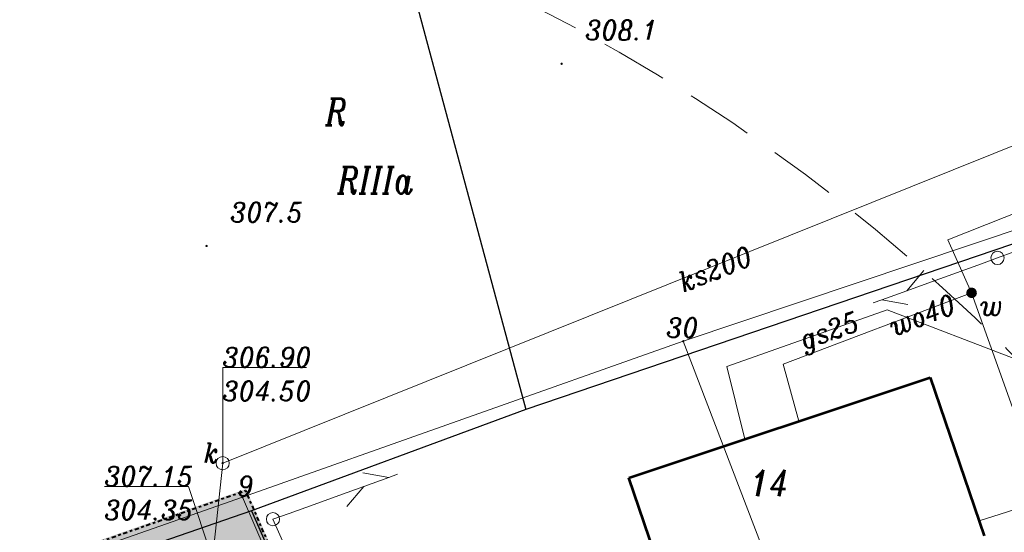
# Model space of a CAD drawing. Header units: metres. Extents: x 779 to 7046, y -512 to 9570.
# Tile 88 of 256: x 2193 to 2230, y -233 to -214. Entities that reach past the tile are written whole.
import ezdxf

# ---------------------------------------------------------------- set-up
doc = ezdxf.new("R2010")
doc.units = ezdxf.units.M
for name, pattern in [('CENTER2', [1.125, 0.75, -0.125, 0.125, -0.125]), ('CIĄGłA', [0]), ('DASHEDX2', [38.1, 25.4, -12.7]), ('DGN Style 4', [0.3202, 0.16, -0.08, 0.0002, -0.08])]:
    doc.linetypes.add(name, pattern=pattern)
for name, color, linetype, lineweight in [('203-punkt graniczny', 7, 'Continuous', 0), ('203-punkt graniczny-Atr103', 7, 'Continuous', 0), ('209-oznaczenie konturu klasyfikacyjnego', 7, 'Continuous', 0), ('210-oznaczenie konturu użytku gruntowego', 7, 'Continuous', 0), ('219-działka ewidencyjna', 7, 'Continuous', 0), ('312-budynek ewidencyjny', 7, 'Continuous', 0), ('312-oznaczenie budynku ewidencyjnego', 7, 'Continuous', 0), ('AGP1_granica_opracow', 7, 'Continuous', 15), ('AGP1_HATCH', 7, 'Continuous', 5), ('MPZP', 7, 'Continuous', 0), ('ogrodzenie trwałe (linia)', 7, 'Continuous', 0), ('przewód elektroenergetyczny (linia)-SEPOD', 7, 'Continuous', 0), ('przewód gazowy (linia)-SG', 7, 'Continuous', 0), ('przewód gazowy (linia)-SG-Atr1', 7, 'Continuous', 0), ('przewód kanalizacyjny (linia)-SK', 7, 'Continuous', 0), ('przewód kanalizacyjny (linia)-SK-Atr1', 7, 'Continuous', 0), ('przewód telekomunikacyjny (linia)-STPOW - symbol', 7, 'Continuous', 0), ('przewód wodociągowy (linia)-SW', 7, 'Continuous', 0), ('przewód wodociągowy (linia)-SW-Atr1', 7, 'Continuous', 0), ('punkt o określonej wysokości (sieć kanalizacyjna)-SK', 7, 'Continuous', 0), ('punkt o określonej wysokości (sieć kanalizacyjna)-SK-Atr2', 7, 'Continuous', 0), ('punkt o określonej wysokości (sieć kanalizacyjna)-SK-Atr3', 7, 'Continuous', 0), ('RTPW01', 253, 'Continuous', 0), ('studzienka okrągła - przewód kanalizacyjny (punkt)-SK', 7, 'Continuous', 0), ('studzienka okrągła - przewód kanalizacyjny (punkt)-SK-Atr17', 7, 'Continuous', 0), ('słup (punkt)', 7, 'Continuous', 0), ('zasuwa - siec wodociągowa (punkt)-SW', 7, 'Continuous', 0), ('zasuwa - siec wodociągowa (punkt)-SW-Atr17', 7, 'Continuous', 0)]:
    doc.layers.add(name, color=color, linetype=linetype, lineweight=lineweight)
doc.styles.get("Standard").update_dxf_attribs({"font": 'arial.ttf'})
doc.styles.add('Style-ITALIC_1250', font='ITALIC_1250.shx')
doc.linetypes.add('902-500', pattern='A,3.75,[24,dgnlstyle-geo-mz.shx,S=0.002786,R=0,X=0,Y=0],3.75', length=7.5)

# ---------------------------------------------------------------- blocks, each defined once
blk = doc.blocks.new('203')
at = {"linetype": 'Continuous', "lineweight": -2, "ltscale": 10}
h = blk.add_hatch(color=0, dxfattribs=at)
edge = h.paths.add_edge_path()
edge.add_arc((0, 0), 0.45, 0, 360)
blk = doc.blocks.new('US25_2')
at = {"linetype": 'Continuous', "lineweight": -2, "ltscale": 10}
h = blk.add_hatch(color=0, dxfattribs=at)
edge = h.paths.add_edge_path()
edge.add_arc((0, 0), 2, 0, 360)
blk = doc.blocks.new('SM04')
at = {"color": 0, "linetype": 'Continuous', "lineweight": -2, "ltscale": 10}
blk.add_circle((0, 0), 2.5, dxfattribs=at)
blk = doc.blocks.new('PT01')
at = {"color": 0, "linetype": 'Continuous', "lineweight": 13, "ltscale": 10}
for p, q in [((46.5, 0), (37.84, 5)), ((6.5, 0), (0, 0)), ((6.5, 0), (16.5, 0)), ((16.5, 0), (26.5, 0)), ((26.5, 0), (36.5, 0)), ((36.5, 0), (27.84, -5)), ((36.5, 0), (46.5, 0)), ((46.5, 0), (50, 0))]:
    blk.add_line(p, q, dxfattribs=at)
blk = doc.blocks.new('PW01_1')
at = {"linetype": 'Continuous', "lineweight": 13, "ltscale": 10}
h = blk.add_hatch(color=0, dxfattribs=at)
edge = h.paths.add_edge_path()
edge.add_arc((0, 0), 0.45, 0, 360)
blk = doc.blocks.new('US15')
at = {"color": 0, "linetype": 'Continuous', "lineweight": -2, "ltscale": 10}
blk.add_circle((0, 0), 2.5, dxfattribs=at)
blk = doc.blocks.new('RTPW01')
at = {"layer": 'RTPW01', "linetype": 'Continuous', "lineweight": 13, "true_color": 0x939598}
h = blk.add_hatch(color=252, dxfattribs=at)
edge = h.paths.add_edge_path()
edge.add_arc((0, 0), 0.045, 0, 360)
blk = doc.blocks.new('PZT MDCP podkład')
at = {"layer": '219-działka ewidencyjna', "color": 252, "linetype": 'Continuous', "lineweight": 13, "true_color": 0x939598, "flags": 128}
for points in [[(2164.946, 147.386), (2151.846, 142.986)], [(2135.196, 137.086), (2151.846, 142.986)], [(2161.486, 117.806), (2151.846, 142.986)], [(2102.666, 125.666), (2135.196, 137.086)], [(2135.196, 137.086), (2141.506, 122.416)]]:
    blk.add_lwpolyline(points, dxfattribs=at)
at = {"layer": '312-budynek ewidencyjny', "color": 252, "linetype": 'Continuous', "lineweight": 53, "true_color": 0x939598, "flags": 128}
for points in [[(2149.786, 137.826), (2161.166, 141.616)], [(2161.166, 141.616), (2163.206, 135.626)], [(2150.946, 134.416), (2149.786, 137.826)]]:
    blk.add_lwpolyline(points, dxfattribs=at)
at = {"layer": 'MPZP', "color": 252, "linetype": 'DGN Style 4', "lineweight": 40, "true_color": 0x939598, "flags": 128}
blk.add_lwpolyline([(2105.951, 127.031), (2135.306, 137.337), (2141.691, 122.493), (2145.682, 112.37), (2151.584, 97.397), (2156.726, 83.081), (2162.409, 65.301), (2167.841, 43.184), (2173.517, 19.532), (2179.635, 13.841), (2188.833, 4.752), (2192.016, 1.92)], dxfattribs=at)
at = {"layer": 'ogrodzenie trwałe (linia)', "color": 252, "linetype": '902-500', "lineweight": 30, "true_color": 0x939598, "flags": 128}
for points in [[(2140.199, 161.636), (2145.896, 140.406)], [(2201.026, 25.936), (2203.096, 26.226), (2196.526, 52.656), (2189.216, 78.326), (2185.026, 90.136), (2181.246, 100.996), (2180.716, 103.656), (2164.906, 146.866), (2145.896, 140.406), (2135.536, 136.576), (2142.946, 119.686), (2154.066, 91.526), (2156.856, 82.926), (2163.326, 62.136), (2173.076, 21.416), (2181.186, 20.276), (2186.806, 20.096), (2192.936, 20.706), (2195.036, 22.776), (2196.636, 25.266), (2198.206, 25.546)], [(2135.536, 136.576), (2102.086, 124.996)]]:
    blk.add_lwpolyline(points, dxfattribs=at)
at = {"layer": 'przewód elektroenergetyczny (linia)-SEPOD', "color": 252, "linetype": 'Continuous', "lineweight": 13, "true_color": 0x939598, "flags": 128}
blk.add_lwpolyline([(2166.786, 137.396), (2163.016, 136.196)], dxfattribs=at)
at = {"layer": 'przewód gazowy (linia)-SG', "color": 252, "linetype": 'Continuous', "lineweight": 13, "true_color": 0x939598, "flags": 128}
blk.add_lwpolyline([(2154.166, 139.286), (2153.496, 142.026), (2159.546, 144.176), (2164.466, 142.286)], dxfattribs=at)
at = {"layer": 'przewód kanalizacyjny (linia)-SK', "color": 252, "linetype": 'Continuous', "lineweight": 13, "true_color": 0x939598, "flags": 128}
blk.add_lwpolyline([(2134.056, 134.756), (2134.446, 138.376), (2166.646, 151.316), (2180.559, 156.216)], dxfattribs=at)
at = {"layer": 'przewód wodociągowy (linia)-SW', "color": 252, "linetype": 'Continuous', "lineweight": 13, "true_color": 0x939598, "flags": 128}
for points in [[(2181.176, 154.492), (2161.836, 146.826)], [(2167.856, 106.096), (2175.496, 109.066), (2162.736, 144.816), (2161.836, 146.826)], [(2156.206, 139.966), (2155.616, 142.116), (2162.736, 144.816)]]:
    blk.add_lwpolyline(points, dxfattribs=at)
at = {"layer": 'punkt o określonej wysokości (sieć kanalizacyjna)-SK-Atr2', "color": 252, "lineweight": 13, "true_color": 0x939598, "flags": 128}
for points in [[(2134.446, 138.376), (2134.446, 141.996), (2137.613, 141.996)], [(2134.056, 134.756), (2133.157, 137.495), (2129.984, 137.495)]]:
    blk.add_lwpolyline(points, dxfattribs=at)
at = {"layer": '203-punkt graniczny', "color": 252, "linetype": 'Continuous', "lineweight": 13, "true_color": 0x939598, "xscale": 0.1, "yscale": 0.1, "zscale": 0.1}
for p in [(2151.846, 142.986), (2135.196, 137.086)]:
    blk.add_blockref('203', p, dxfattribs=at)
at = {"layer": 'przewód telekomunikacyjny (linia)-STPOW - symbol', "color": 252, "linetype": 'Continuous', "lineweight": 13, "true_color": 0x939598}
for p, xscale, yscale, zscale, rotation in [((2163.716, 146.136), 0.1, 0.1, 0.1, 20.378), ((2163.716, 146.136), 0.09999999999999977, 0.09999999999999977, 0.09999999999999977, 199.849), ((2136.346, 136.256), 0.1, 0.1, 0.1, 19.849), ((2136.346, 136.256), 0.1, 0.1, 0.1, 294.118)]:
    blk.add_blockref('PT01', p, dxfattribs=dict(at, xscale=xscale, yscale=yscale, zscale=zscale, rotation=rotation))
at = {"layer": 'punkt o określonej wysokości (sieć kanalizacyjna)-SK', "color": 252, "linetype": 'Continuous', "lineweight": 13, "true_color": 0x939598, "xscale": 0.1, "yscale": 0.1, "zscale": 0.1}
blk.add_blockref('PW01_1', (2134.446, 138.376), dxfattribs=at)
at = {"layer": 'RTPW01', "color": 252, "linetype": 'Continuous', "lineweight": 13, "true_color": 0x939598}
for p in [(2147.25, 153.478), (2133.837, 146.588)]:
    blk.add_blockref('RTPW01', p, dxfattribs=at)
at = {"layer": 'studzienka okrągła - przewód kanalizacyjny (punkt)-SK', "color": 252, "linetype": 'Continuous', "lineweight": 13, "true_color": 0x939598, "xscale": 0.1, "yscale": 0.1, "zscale": 0.1}
blk.add_blockref('US15', (2134.446, 138.376), dxfattribs=at)
at = {"layer": 'słup (punkt)', "color": 252, "linetype": 'Continuous', "lineweight": 13, "true_color": 0x939598, "xscale": 0.1, "yscale": 0.1, "zscale": 0.1}
for p in [(2163.716, 146.136), (2136.346, 136.256)]:
    blk.add_blockref('SM04', p, dxfattribs=at)
at = {"layer": 'zasuwa - siec wodociągowa (punkt)-SW', "color": 252, "linetype": 'Continuous', "lineweight": 13, "true_color": 0x939598, "xscale": 0.1, "yscale": 0.1, "zscale": 0.1, "rotation": 15.12800000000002}
blk.add_blockref('US25_2', (2162.736, 144.816), dxfattribs=at)
at = {"layer": '203-punkt graniczny-Atr103', "color": 252, "lineweight": 13, "true_color": 0x939598, "char_height": 0.75, "attachment_point": 7, "line_spacing_factor": 0.6}
for s, insert in [('\\FITALIC_1250;\\H1x;\\W0.9;30', (2151.208, 143.123)), ('\\FITALIC_1250;\\H1x;\\W0.9;9', (2135.008, 137.132))]:
    blk.add_mtext(s, dxfattribs=dict(at, insert=insert))
at = {"layer": '209-oznaczenie konturu klasyfikacyjnego', "color": 252, "linetype": 'Continuous', "lineweight": 13, "true_color": 0x939598, "insert": (2138.786, 148.577), "char_height": 1, "attachment_point": 7, "line_spacing_factor": 0.6}
blk.add_mtext('\\FITALIC_1250;\\H1x;\\W0.79;RIIIa', dxfattribs=at)
at = {"layer": '210-oznaczenie konturu użytku gruntowego', "color": 252, "linetype": 'Continuous', "lineweight": 13, "true_color": 0x939598, "insert": (2138.33, 151.161), "char_height": 1, "attachment_point": 7, "line_spacing_factor": 0.6}
blk.add_mtext('\\FITALIC_1250;\\H1x;\\W0.79;R', dxfattribs=at)
at = {"layer": '312-oznaczenie budynku ewidencyjnego', "color": 252, "linetype": 'Continuous', "lineweight": 13, "true_color": 0x939598, "insert": (2154.386, 137.123), "char_height": 1, "attachment_point": 7, "line_spacing_factor": 0.6}
blk.add_mtext('\\FITALIC_1250;\\H1x;\\W0.79;14', dxfattribs=at)
at = {"layer": 'przewód gazowy (linia)-SG-Atr1', "color": 252, "lineweight": 13, "true_color": 0x939598, "insert": (2156.328, 142.899), "char_height": 0.75, "attachment_point": 4, "rotation": 19.45, "line_spacing_factor": 0.6}
blk.add_mtext('\\FITALIC_1250;\\H1x;\\W0.9;gs25', dxfattribs=at)
at = {"layer": 'przewód kanalizacyjny (linia)-SK-Atr1', "color": 252, "lineweight": 13, "true_color": 0x939598, "insert": (2151.713, 145.18), "char_height": 0.75, "attachment_point": 4, "rotation": 21.893, "line_spacing_factor": 0.6}
blk.add_mtext('\\FITALIC_1250;\\H1x;\\W0.9;ks200', dxfattribs=at)
at = {"layer": 'przewód wodociągowy (linia)-SW-Atr1', "color": 252, "lineweight": 13, "true_color": 0x939598, "insert": (2159.671, 143.52), "char_height": 0.75, "attachment_point": 4, "rotation": 20.765, "line_spacing_factor": 0.6}
blk.add_mtext('\\FITALIC_1250;\\H1x;\\W0.9;wo40', dxfattribs=at)
at = {"layer": 'punkt o określonej wysokości (sieć kanalizacyjna)-SK-Atr2', "color": 252, "lineweight": 13, "true_color": 0x939598, "char_height": 0.75, "attachment_point": 7, "line_spacing_factor": 0.6}
for s, insert in [('\\FITALIC_1250;\\H1x;\\W0.9;306.90', (2134.446, 142.004)), ('\\FITALIC_1250;\\H1x;\\W0.9;307.15', (2129.984, 137.503))]:
    blk.add_mtext(s, dxfattribs=dict(at, insert=insert))
at = {"layer": 'punkt o określonej wysokości (sieć kanalizacyjna)-SK-Atr3', "color": 252, "lineweight": 13, "true_color": 0x939598, "char_height": 0.75, "attachment_point": 7, "line_spacing_factor": 0.6}
for s, insert in [('\\FITALIC_1250;\\H1x;\\W0.9;304.50', (2134.446, 140.728)), ('\\FITALIC_1250;\\H1x;\\W0.9;304.35', (2129.984, 136.228))]:
    blk.add_mtext(s, dxfattribs=dict(at, insert=insert))
at = {"layer": 'RTPW01', "color": 252, "linetype": 'Continuous', "lineweight": 13, "true_color": 0x939598, "style": 'Style-ITALIC_1250', "width": 0.9}
for s, p in [('308.1', (2148.15, 154.378)), ('307.5', (2134.737, 147.488))]:
    blk.add_text(s, height=0.75, dxfattribs=at).set_placement(p)
at = {"layer": 'studzienka okrągła - przewód kanalizacyjny (punkt)-SK-Atr17', "color": 252, "lineweight": 13, "true_color": 0x939598, "insert": (2133.726, 138.386), "char_height": 0.75, "attachment_point": 7, "line_spacing_factor": 0.6}
blk.add_mtext('\\FITALIC_1250;\\H1x;\\W0.9;k', dxfattribs=at)
at = {"layer": 'zasuwa - siec wodociągowa (punkt)-SW-Atr17', "color": 252, "lineweight": 13, "true_color": 0x939598, "insert": (2163.066, 143.966), "char_height": 0.75, "attachment_point": 7, "line_spacing_factor": 0.6}
blk.add_mtext('\\FITALIC_1250;\\H1x;\\W0.9;w', dxfattribs=at)

msp = doc.modelspace()

# ---------------------------------------------------------------- hatches: boundary and pattern name
at = {"layer": 'AGP1_HATCH', "lineweight": 15, "transparency": 33554625}
h = msp.add_hatch(dxfattribs=at)
h.set_pattern_fill('GRASS', color=64, scale=0.02, angle=24.61093)
edge = h.paths.add_edge_path()
edge.add_line((2201.155, -232.06), (2187.755, -236.764))
edge.add_line((2187.755, -236.764), (2189.333, -245.236))
edge.add_line((2189.333, -245.236), (2200.149, -243.221))
edge.add_line((2200.149, -243.221), (2200.649, -243.128))
edge.add_arc((2201.59, -248.191), 5.15, 21.5178, 100.535, ccw=False)
edge.add_line((2206.381, -246.302), (2206.676, -247.049))
edge.add_line((2206.676, -247.049), (2210.151, -255.863))
edge.add_line((2210.151, -255.863), (2213.734, -264.952))
edge.add_line((2213.734, -264.952), (2217.79, -275.238))
edge.add_line((2217.79, -275.238), (2215.443, -266.969))
edge.add_line((2215.443, -266.969), (2207.465, -246.73))
edge.add_line((2207.465, -246.73), (2201.155, -232.06))
h.paths.add_polyline_path([(2193.681, -336.48), (2194.272, -339.788), (2190.669, -340.432), (2190.078, -337.124)], flags=16)
h.paths.add_polyline_path([(2174.949, -253.204), (2174.18, -249.075), (2176.736, -248.599), (2177.505, -252.728)], flags=16)
h.paths.add_polyline_path([(2213.207, -340.386), (2212.586, -338.847), (2213.476, -338.488), (2214.097, -340.027)], flags=16)
h.paths.add_polyline_path([(2215.035, -268.25), (2214.426, -266.706), (2215.04, -266.464), (2215.649, -268.008)], flags=17)
edge = h.paths.add_edge_path()
edge.add_line((2222.136, -341.015), (2223.664, -341.192))
edge.add_line((2223.664, -341.192), (2227.521, -342.29))
edge.add_line((2227.521, -342.29), (2233.308, -344.457))
edge.add_line((2233.308, -344.457), (2237.862, -347.858))
edge.add_line((2237.862, -347.858), (2239.041, -348.66))
edge.add_line((2239.041, -348.66), (2233.605, -326.01))
edge.add_line((2233.605, -326.01), (2228.175, -303.9))
edge.add_line((2228.175, -303.9), (2222.495, -286.13))
edge.add_line((2222.495, -286.13), (2217.355, -271.82))
edge.add_line((2217.355, -271.82), (2215.443, -266.969))
edge.add_line((2215.443, -266.969), (2217.79, -275.238))
edge.add_line((2217.79, -275.238), (2221.381, -285.279))
edge.add_line((2221.381, -285.279), (2223.235, -291.356))
edge.add_line((2223.235, -291.356), (2227.886, -315.161))
edge.add_arc((2212.625, -317.085), 15.382, -38.1613, 7.187, ccw=False)
edge.add_arc((2211.041, -315.811), 17.415, 289.8521, 321.7651, ccw=False)
edge.add_line((2216.955, -332.191), (2213.092, -333.5))
edge.add_arc((2214.563, -337.058), 3.851, 112.4496, 197.8856)
edge.add_line((2210.898, -338.241), (2211.273, -339.403))
edge.add_arc((2213.414, -338.797), 2.225, 195.8025, 221.5125)
edge.add_arc((2213.798, -338.871), 2.483, 214.3489, 282.1039)
edge.add_line((2214.319, -341.299), (2219.145, -339.35))
edge.add_line((2219.145, -339.35), (2222.136, -341.015))
edge = h.paths.add_edge_path()
edge.add_line((2182.307, -273.042), (2181.363, -273.218))
edge.add_line((2181.363, -273.218), (2181.059, -271.586))
edge.add_line((2181.059, -271.586), (2182.003, -271.411))
edge.add_line((2182.003, -271.411), (2178.489, -252.545))
edge.add_line((2178.489, -252.545), (2177.505, -252.728))
edge.add_line((2177.505, -252.728), (2176.736, -248.599))
edge.add_line((2176.736, -248.599), (2177.719, -248.416))
edge.add_line((2177.719, -248.416), (2177.536, -247.433))
edge.add_line((2177.536, -247.433), (2178.519, -247.25))
edge.add_line((2178.519, -247.25), (2189.329, -245.236))
edge.add_line((2189.329, -245.236), (2187.755, -236.764))
edge.add_line((2187.755, -236.764), (2168.625, -243.48))
edge.add_line((2168.625, -243.48), (2167.595, -243.84))
edge.add_line((2167.595, -243.84), (2162.625, -245.59))
edge.add_line((2162.625, -245.59), (2166.545, -265.88))
edge.add_line((2166.545, -265.88), (2169.935, -283.36))
edge.add_line((2169.935, -283.36), (2178.195, -325.93))
edge.add_line((2178.195, -325.93), (2182.565, -325.84))
edge.add_line((2182.565, -325.84), (2182.575, -329.03))
edge.add_line((2182.575, -329.03), (2179.045, -329.11))
edge.add_line((2179.045, -329.11), (2179.735, -331.25))
edge.add_line((2179.735, -331.25), (2185.555, -348.24))
edge.add_line((2185.555, -348.24), (2190.115, -350.95))
edge.add_line((2190.115, -350.95), (2195.595, -348.85))
edge.add_line((2195.595, -348.85), (2198.507, -347.682))
edge.add_arc((2192.413, -339.706), 10.037, 307.382, 339.7888)
edge.add_arc((2172.677, -334.532), 30.409, 343.4897, 347.8328)
edge.add_arc((2184.654, -337.353), 18.108, 348.5707, 353.3645)
edge.add_arc((2197.523, -339.13), 5.127, 356.4696, 372.8519)
edge.add_line((2202.522, -337.989), (2202.397, -337.364))
edge.add_line((2202.397, -337.364), (2201.307, -334.819))
edge.add_arc((2194.588, -338.265), 7.552, 27.1534, 42.1704)
edge.add_line((2200.185, -333.195), (2197.757, -330.782))
edge.add_arc((2203.598, -324.846), 8.328, 205.1136, 225.4611, ccw=False)
edge.add_arc((2210.401, -321.909), 15.736, 194.5839, 204.2825, ccw=False)
edge.add_line((2195.172, -325.872), (2193.015, -315.931))
edge.add_line((2193.015, -315.931), (2192.172, -311.386))
edge.add_line((2192.172, -311.386), (2189.32, -311.916))
edge.add_line((2189.32, -311.916), (2188.259, -306.214))
edge.add_line((2188.259, -306.214), (2191.115, -305.682))
edge.add_line((2191.115, -305.682), (2190.754, -303.349))
edge.add_arc((2197.626, -302.806), 6.894, 137.4766, 184.5106, ccw=False)
edge.add_arc((2192.177, -297.809), 0.5, 317.4766, 342.905)
edge.add_arc((2191.651, -297.647), 1.05, 342.905, 381.532)
edge.add_line((2192.628, -297.262), (2185.882, -298.518))
edge.add_line((2185.882, -298.518), (2183.725, -286.938))
edge.add_line((2183.725, -286.938), (2184.856, -286.727))
edge.add_line((2184.856, -286.727), (2182.307, -273.042))
h.paths.add_polyline_path([(2218.228, -303.855), (2219.86, -303.551), (2219.981, -304.2), (2218.349, -304.504)], flags=16)
edge = h.paths.add_edge_path(flags=17)
edge.add_arc((2219.786, -319.83), 0.238, 186.5183, 320.5347)
edge.add_arc((2205.889, -312.511), 15.94, 332.0536, 352.5318)
edge.add_arc((2192.079, -311.841), 29.741, 354.7101, 368.2708)
edge.add_line((2221.511, -307.563), (2220.643, -303.117))
edge.add_arc((2219.03, -303.699), 1.714, 19.815, 190.7787)
edge.add_line((2217.346, -304.019), (2217.675, -305.833))
edge.add_line((2217.675, -305.833), (2219.052, -313.206))
edge.add_arc((2158.761, -321.061), 60.801, 1.1345, 7.42259, ccw=False)

# ---------------------------------------------------------------- linework, layer by layer
at = {"color": 5, "linetype": 'DASHEDX2', "lineweight": 13, "ltscale": 0.1}
msp.add_circle((2180.533, -275.953), 70, dxfattribs=at)
at = {"layer": 'AGP1_granica_opracow', "color": 5, "linetype": 'CENTER2', "lineweight": 9, "ltscale": 5, "const_width": 0.5}
msp.add_lwpolyline([(2207.465, -246.73), (2201.155, -232.06), (2168.625, -243.48)], dxfattribs=at)

# ---------------------------------------------------------------- block references
at = {"color": 18, "linetype": 'CIĄGłA', "lineweight": 5, "true_color": 0x000000}
msp.add_blockref('PZT MDCP podkład', (65.959, -369.147), dxfattribs=at)

doc.saveas('drawing.dxf')
